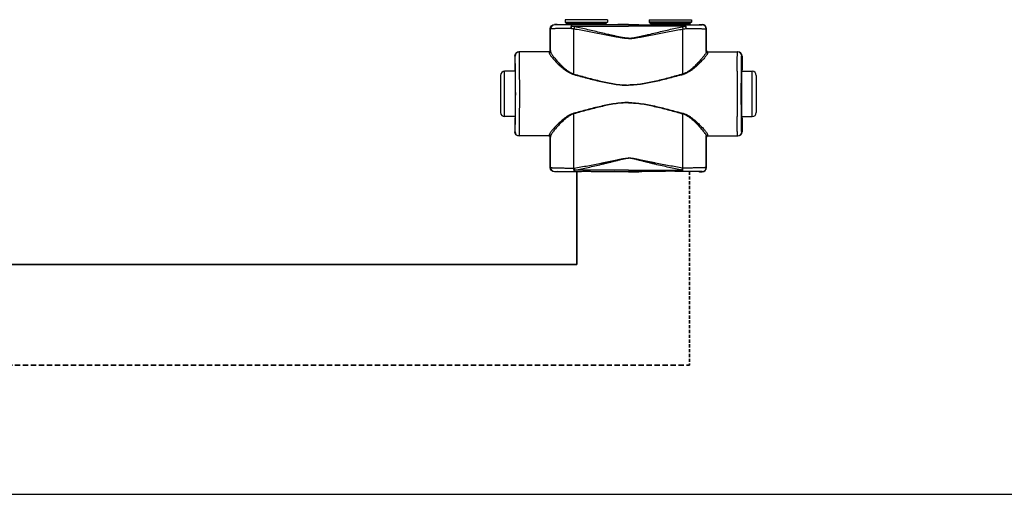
# Model space of a CAD drawing. Header units: millimetres. Extents: x 60394 to 199354, y 20895 to 166073.
# Tile 223 of 256: x 137991 to 138577, y 20895 to 21178. Entities that reach past the tile are written whole.
import ezdxf

# ---------------------------------------------------------------- set-up
doc = ezdxf.new("R2010")
doc.units = ezdxf.units.MM
doc.linetypes.add('VERDECKT', pattern=[9.525, 6.35, -3.175])
doc.layers.add('UT_SCHÉMA_PŘÍVOD', color=10, linetype='Continuous', lineweight=35)
doc.layers.add('UT_SCHÉMA_ZPÁTEČKA', color=172, linetype='VERDECKT', lineweight=35)

msp = doc.modelspace()

# ---------------------------------------------------------------- linework, layer by layer
at = {"color": 0, "linetype": 'Continuous'}
for p, q in [((138341.01, 21177.97), (138315.81, 21177.97)), ((138315.81, 21177.97), (138315.81, 21176.57)), ((138341.01, 21177.97), (138341.01, 21176.57)), ((138365.81, 21177.97), (138391.01, 21177.97)), ((138365.81, 21177.97), (138365.81, 21176.57)), ((138391.01, 21177.97), (138391.01, 21176.57)), ((138307.04, 21172.45), (138306.91, 21172.57)), ((138306.91, 21159.57), (138306.91, 21172.57)), ((138309.54, 21174.95), (138309.41, 21175.07)), ((138311.06, 21175.07), (138309.41, 21175.07)), ((138311.41, 21174.97), (138311.06, 21175.07)), ((138315.81, 21176.57), (138316.77, 21175.62)), ((138315.81, 21176.57), (138341.01, 21176.57)), ((138316.77, 21175.62), (138340.06, 21175.62)), ((138316.91, 21175.26), (138339.91, 21175.26)), ((138316.91, 21175.26), (138316.91, 21174.9)), ((138324.56, 21174.88), (138319.71, 21174.88)), ((138319.71, 21174.18), (138319.71, 21174.88)), ((138319.71, 21174.18), (138353.41, 21174.18)), ((138353.41, 21174.88), (138332.27, 21174.88)), ((138339.91, 21175.26), (138339.91, 21174.9)), ((138341.01, 21176.57), (138340.06, 21175.62)), ((138347.16, 21175.07), (138345.41, 21174.97)), ((138353.41, 21175.07), (138347.16, 21175.07)), ((138353.41, 21175.07), (138359.66, 21175.07)), ((138353.41, 21174.88), (138374.56, 21174.88)), ((138387.11, 21174.18), (138353.41, 21174.18)), ((138359.66, 21175.07), (138361.41, 21174.97)), ((138391.01, 21176.57), (138365.81, 21176.57)), ((138365.81, 21176.57), (138366.77, 21175.62)), ((138390.06, 21175.62), (138366.77, 21175.62)), ((138389.91, 21175.26), (138366.91, 21175.26)), ((138366.91, 21175.26), (138366.91, 21174.9)), ((138382.27, 21174.88), (138387.11, 21174.88)), ((138387.11, 21174.18), (138387.11, 21174.88)), ((138389.91, 21175.26), (138389.91, 21174.9)), ((138391.01, 21176.57), (138390.06, 21175.62)), ((138395.41, 21174.97), (138395.76, 21175.07)), ((138395.76, 21175.07), (138397.41, 21175.07)), ((138397.29, 21174.95), (138397.41, 21175.07)), ((138399.79, 21172.45), (138399.91, 21172.57)), ((138399.91, 21159.57), (138399.91, 21172.57)), ((138285.92, 21156.27), (138285.71, 21156.27)), ((138285.71, 21156.27), (138285.71, 21148.12)), ((138306.22, 21158.77), (138288.21, 21158.77)), ((138306.91, 21159.57), (138307.02, 21159.57)), ((138399.91, 21159.57), (138399.81, 21159.57)), ((138400.61, 21158.77), (138418.61, 21158.77)), ((138420.9, 21156.27), (138421.11, 21156.27)), ((138421.11, 21156.27), (138421.11, 21148.12)), ((138277.21, 21144.77), (138277.21, 21122.77)), ((138285.96, 21147.27), (138279.71, 21147.27)), ((138279.71, 21120.27), (138279.71, 21147.27)), ((138285.71, 21148.12), (138285.92, 21147.77)), ((138286.11, 21147.76), (138286.11, 21147.77)), ((138420.72, 21147.76), (138420.72, 21147.77)), ((138420.87, 21147.27), (138427.11, 21147.27)), ((138421.11, 21148.12), (138420.9, 21147.77)), ((138427.11, 21120.27), (138427.11, 21147.27)), ((138429.61, 21144.77), (138429.61, 21122.77)), ((138285.96, 21120.27), (138279.71, 21120.27)), ((138285.92, 21119.77), (138285.71, 21119.42)), ((138285.71, 21119.42), (138285.71, 21111.27)), ((138286.11, 21119.77), (138286.11, 21119.78)), ((138420.72, 21119.77), (138420.72, 21119.78)), ((138420.87, 21120.27), (138427.11, 21120.27)), ((138420.9, 21119.77), (138421.11, 21119.42)), ((138421.11, 21119.42), (138421.11, 21111.27)), ((138285.71, 21111.27), (138285.92, 21111.27)), ((138306.22, 21108.77), (138288.21, 21108.77)), ((138307.02, 21107.97), (138306.91, 21107.97)), ((138306.91, 21089.87), (138306.91, 21107.97)), ((138399.81, 21107.97), (138399.91, 21107.97)), ((138399.91, 21089.87), (138399.91, 21107.97)), ((138400.61, 21108.77), (138418.61, 21108.77)), ((138421.11, 21111.27), (138420.9, 21111.27)), ((138306.91, 21089.87), (138307.03, 21089.99)), ((138399.91, 21089.87), (138399.8, 21089.99)), ((138309.41, 21087.37), (138309.53, 21087.49)), ((138311.06, 21087.37), (138309.41, 21087.37)), ((138311.41, 21087.48), (138311.06, 21087.37)), ((138320.96, 21089.62), (138321.14, 21089.62)), ((138321.28, 21087.56), (138321.46, 21087.56)), ((138353.41, 21088.31), (138321.46, 21088.31)), ((138321.46, 21087.56), (138321.46, 21088.31)), ((138321.46, 21087.56), (138322.72, 21087.56)), ((138334.11, 21087.56), (138353.41, 21087.56)), ((138347.16, 21087.37), (138345.41, 21087.48)), ((138353.41, 21087.37), (138347.16, 21087.37)), ((138353.41, 21088.31), (138385.37, 21088.31)), ((138372.72, 21087.56), (138353.41, 21087.56)), ((138353.41, 21087.37), (138359.66, 21087.37)), ((138359.66, 21087.37), (138361.41, 21087.48)), ((138385.37, 21087.56), (138384.11, 21087.56)), ((138385.37, 21087.56), (138385.37, 21088.31)), ((138385.55, 21087.56), (138385.37, 21087.56)), ((138385.87, 21089.62), (138385.69, 21089.62)), ((138395.41, 21087.48), (138395.76, 21087.37)), ((138395.76, 21087.37), (138397.41, 21087.37)), ((138397.41, 21087.37), (138397.3, 21087.49))]:
    msp.add_line(p, q, dxfattribs=at)
msp.add_line((64740.61, 20895.36), (199354.39, 20895.36))
for centre, radius, start, end in [((138309.54, 21172.45), 2.5, 90.00246, 179.99754), ((138316.41, 21175.26), 0.5, 0, 45), ((138340.41, 21175.26), 0.5, 135, 180), ((138366.41, 21175.26), 0.5, 0, 45), ((138390.41, 21175.26), 0.5, 135, 180), ((138397.29, 21172.45), 2.5, 0.00246, 89.99754), ((138288.42, 21156.27), 2.5, 90.00225, 180.00111), ((138306.22, 21159.57), 0.8, 270.0036, 359.99724), ((138400.61, 21159.57), 0.8, 180.00276, 269.9964), ((138418.4, 21156.27), 2.5, 359.99889, 89.99775), ((138279.71, 21144.77), 2.5, 90, 180), ((135846.25, 21133.77), 2442.41, 359.68325, 0.31675), ((140860.57, 21133.77), 2442.41, 179.68325, 180.31675), ((138427.11, 21144.77), 2.5, 0, 90), ((138279.71, 21122.77), 2.5, 180, 270), ((138427.11, 21122.77), 2.5, 270, 0), ((138288.42, 21111.27), 2.5, 179.99889, 269.99775), ((138306.22, 21107.97), 0.8, 0.00276, 89.9964), ((138400.61, 21107.97), 0.8, 90.0036, 179.99724), ((138418.4, 21111.27), 2.5, 270.00225, 0.00111), ((138309.53, 21089.99), 2.5, 180.00246, 269.99754), ((138397.3, 21089.99), 2.5, 270.00246, 359.99754)]:
    msp.add_arc(centre, radius, start, end, dxfattribs=at)
at = {"color": 0, "linetype": 'Continuous', "extrusion": (0, 0, -1)}
for centre, major_axis, ratio, start_param, end_param in [((138309.41, 21172.57), (-1.77, 1.77), 0.999973, -0.785384, 0.785384), ((138328.41, 21174.97), (-17, 0), 0.005236, 4.941076, 6.283185), ((138328.41, 21174.97), (-17, 0), 0.005236, 3.141593, 4.483702), ((138288.21, 21156.27), (-2.5, 0), 0.999945, 0, 1.570796), ((138306.11, 21159.57), (-0.8, 0), 0.999986, -3.141593, -1.659157), ((138285.92, 21133.77), (0, 14), 0.010472, 0, 3.141593), ((138288.21, 21111.27), (-2.5, 0), 0.999945, -1.570796, 0), ((138306.11, 21107.97), (0.8, 0), 0.999986, -1.395381, 0), ((138309.41, 21089.87), (1.77, 1.77), 0.999973, -3.926977, -2.356208), ((138328.41, 21087.48), (-17, 0), 0.005236, 0, 1.229157), ((138328.41, 21087.48), (-17, 0), 0.005236, 1.912436, 3.141593)]:
    msp.add_ellipse(centre, major_axis=major_axis, ratio=ratio, start_param=start_param, end_param=end_param, dxfattribs=at)
at = {"color": 0, "linetype": 'Continuous'}
for centre, major_axis, ratio, start_param, end_param in [((138378.41, 21174.97), (17, 0), 0.005236, 3.141593, 4.483702), ((138378.41, 21174.97), (17, 0), 0.005236, 4.941076, 6.283185), ((138397.41, 21172.57), (1.77, 1.77), 0.999973, -0.785384, 0.785384), ((138400.71, 21159.57), (0.8, 0), 0.999986, -3.141593, -1.659157), ((138418.61, 21156.27), (2.5, 0), 0.999945, 0, 1.570796), ((138420.9, 21133.77), (0, 14), 0.010472, 0, 3.141593), ((138400.71, 21107.97), (-0.8, 0), 0.999986, -1.395381, 0), ((138418.61, 21111.27), (2.5, 0), 0.999945, -1.570796, 0), ((138378.41, 21087.48), (17, 0), 0.005236, 1.912436, 3.141593), ((138378.41, 21087.48), (17, 0), 0.005236, 0, 1.229157), ((138397.41, 21089.87), (-1.77, 1.77), 0.999973, -3.926977, -2.356208)]:
    msp.add_ellipse(centre, major_axis=major_axis, ratio=ratio, start_param=start_param, end_param=end_param, dxfattribs=at)
for points, knots in [([(138319.1, 21172.76), (138318.26, 21172.76), (138316.66, 21172.75), (138314.69, 21172.73), (138313.22, 21172.71), (138312.22, 21172.69), (138311.29, 21172.67), (138310.44, 21172.65), (138309.68, 21172.63), (138309.01, 21172.61), (138308.43, 21172.58), (138308.01, 21172.56), (138307.72, 21172.55), (138307.55, 21172.53), (138307.4, 21172.52), (138307.27, 21172.51), (138307.18, 21172.49), (138307.1, 21172.48), (138307.06, 21172.47), (138307.04, 21172.46), (138307.04, 21172.45)], [0, 0, 0, 0, 0.207034, 0.39928, 0.488214, 0.57154, 0.648707, 0.71921, 0.782588, 0.838437, 0.886403, 0.926186, 0.942933, 0.957549, 0.970012, 0.98031, 0.988432, 0.994377, 0.998178, 1, 1, 1, 1]), ([(138307.05, 21159.04), (138307.05, 21160.16), (138307.04, 21164.63), (138307.04, 21169.1), (138307.04, 21172.45)], [0, 0, 0, 0, 0.250733, 1, 1, 1, 1]), ([(138319.71, 21174.88), (138319.01, 21174.88), (138317.65, 21174.88), (138315.99, 21174.89), (138314.75, 21174.89), (138313.9, 21174.9), (138313.12, 21174.9), (138312.4, 21174.9), (138311.76, 21174.91), (138311.19, 21174.91), (138310.71, 21174.92), (138310.35, 21174.92), (138310.11, 21174.93), (138309.97, 21174.93), (138309.84, 21174.93), (138309.74, 21174.94), (138309.66, 21174.94), (138309.62, 21174.94), (138309.59, 21174.94), (138309.57, 21174.94), (138309.55, 21174.95), (138309.54, 21174.95), (138309.54, 21174.95), (138309.54, 21174.95)], [0, 0, 0, 0, 0.207653, 0.400343, 0.489423, 0.572844, 0.650059, 0.720565, 0.783909, 0.839692, 0.887568, 0.927242, 0.943927, 0.958477, 0.970869, 0.981088, 0.989117, 0.992306, 0.994945, 0.997032, 0.998568, 0.999554, 1, 1, 1, 1]), ([(138319.71, 21174.88), (138319.62, 21174.88), (138319.52, 21174.77), (138319.44, 21174.63), (138319.37, 21174.48), (138319.3, 21174.26), (138319.22, 21173.94), (138319.16, 21173.58), (138319.12, 21173.18), (138319.1, 21172.9), (138319.1, 21172.76)], [0, 0, 0, 0, 0.117156, 0.161001, 0.211236, 0.330442, 0.472834, 0.634922, 0.812344, 1, 1, 1, 1]), ([(138319.71, 21174.18), (138319.59, 21173.98), (138319.36, 21173.51), (138319.18, 21173.03), (138319.1, 21172.76)], [0, 0, 0, 0, 0.464895, 1, 1, 1, 1]), ([(138320.96, 21172.4), (138320.8, 21172.42), (138320.18, 21172.52), (138319.56, 21172.65), (138319.1, 21172.76)], [0, 0, 0, 0, 0.252579, 1, 1, 1, 1]), ([(138321.29, 21173.74), (138321.15, 21173.77), (138320.62, 21173.89), (138320.1, 21174.05), (138319.71, 21174.18)], [0, 0, 0, 0, 0.253704, 1, 1, 1, 1]), ([(138321.29, 21173.74), (138321.22, 21173.54), (138321.1, 21173.09), (138321.01, 21172.64), (138320.96, 21172.4)], [0, 0, 0, 0, 0.464569, 1, 1, 1, 1]), ([(138353.41, 21166.76), (138353.41, 21166.76), (138352.72, 21166.76), (138351.34, 21166.84), (138349.29, 21167.12), (138347.26, 21167.47), (138344.55, 21167.98), (138341.17, 21168.64), (138337.12, 21169.44), (138333.08, 21170.22), (138329.04, 21170.98), (138325, 21171.71), (138322.31, 21172.18), (138320.96, 21172.4)], [0.5000015, 0.5000015, 0.5000015, 0.5000015, 0.500002, 0.5313979, 0.5627848, 0.5941575, 0.6255147, 0.6881766, 0.7507583, 0.8132458, 0.8756245, 0.9378805, 1, 1, 1, 1]), ([(138320.98, 21145.63), (138320.98, 21147.87), (138320.97, 21156.79), (138320.97, 21165.72), (138320.96, 21172.4)], [0, 0, 0, 0, 0.250952, 1, 1, 1, 1]), ([(138353.41, 21166.94), (138353.41, 21166.94), (138353.07, 21166.94), (138352.38, 21166.97), (138351.01, 21167.1), (138349.31, 21167.38), (138347.28, 21167.81), (138345.27, 21168.26), (138343.26, 21168.74), (138340.59, 21169.37), (138337.26, 21170.17), (138333.26, 21171.12), (138329.27, 21172.03), (138325.28, 21172.91), (138322.62, 21173.47), (138321.29, 21173.74)], [0.499995, 0.499995, 0.499995, 0.499995, 0.4999958, 0.5157333, 0.5314718, 0.5629204, 0.5943483, 0.6257534, 0.6571339, 0.6884877, 0.7511054, 0.813586, 0.8759088, 0.9380534, 1, 1, 1, 1]), ([(138332.27, 21174.88), (138331.63, 21174.88), (138330.35, 21174.85), (138328.41, 21174.83), (138326.48, 21174.85), (138325.2, 21174.88), (138324.56, 21174.88)], [0, 0, 0, 0, 0.248355, 0.5, 0.751645, 1, 1, 1, 1]), ([(138353.41, 21166.94), (138353.41, 21166.94), (138353.76, 21166.94), (138354.45, 21166.97), (138355.82, 21167.1), (138357.52, 21167.38), (138359.54, 21167.81), (138361.56, 21168.26), (138363.57, 21168.74), (138366.24, 21169.37), (138369.57, 21170.17), (138373.57, 21171.12), (138377.56, 21172.03), (138381.55, 21172.91), (138384.21, 21173.47), (138385.54, 21173.74)], [0.499995, 0.499995, 0.499995, 0.499995, 0.4999958, 0.5157333, 0.5314718, 0.5629204, 0.5943483, 0.6257534, 0.6571339, 0.6884877, 0.7511054, 0.813586, 0.8759088, 0.9380534, 1, 1, 1, 1]), ([(138353.41, 21166.76), (138353.41, 21166.76), (138354.1, 21166.76), (138355.48, 21166.84), (138357.53, 21167.12), (138359.57, 21167.47), (138362.28, 21167.98), (138365.66, 21168.64), (138369.71, 21169.44), (138373.75, 21170.22), (138377.79, 21170.98), (138381.83, 21171.71), (138384.52, 21172.18), (138385.87, 21172.4)], [0.5000015, 0.5000015, 0.5000015, 0.5000015, 0.500002, 0.5313979, 0.5627848, 0.5941575, 0.6255147, 0.6881766, 0.7507583, 0.8132458, 0.8756245, 0.9378805, 1, 1, 1, 1]), ([(138374.56, 21174.88), (138375.2, 21174.88), (138376.48, 21174.85), (138378.41, 21174.83), (138380.35, 21174.85), (138381.63, 21174.88), (138382.27, 21174.88)], [0, 0, 0, 0, 0.248355, 0.5, 0.751645, 1, 1, 1, 1]), ([(138385.54, 21173.74), (138385.68, 21173.77), (138386.21, 21173.89), (138386.73, 21174.05), (138387.11, 21174.18)], [0, 0, 0, 0, 0.253704, 1, 1, 1, 1]), ([(138385.54, 21173.74), (138385.61, 21173.54), (138385.73, 21173.09), (138385.82, 21172.64), (138385.87, 21172.4)], [0, 0, 0, 0, 0.464569, 1, 1, 1, 1]), ([(138385.85, 21145.63), (138385.85, 21147.87), (138385.86, 21156.79), (138385.86, 21165.72), (138385.87, 21172.4)], [0, 0, 0, 0, 0.250952, 1, 1, 1, 1]), ([(138385.87, 21172.4), (138386.03, 21172.42), (138386.65, 21172.52), (138387.27, 21172.65), (138387.73, 21172.76)], [0, 0, 0, 0, 0.252579, 1, 1, 1, 1]), ([(138387.11, 21174.88), (138387.82, 21174.88), (138389.18, 21174.88), (138390.84, 21174.89), (138392.08, 21174.89), (138392.92, 21174.9), (138393.71, 21174.9), (138394.42, 21174.9), (138395.07, 21174.91), (138395.63, 21174.91), (138396.12, 21174.92), (138396.47, 21174.92), (138396.71, 21174.93), (138396.86, 21174.93), (138396.99, 21174.93), (138397.09, 21174.94), (138397.17, 21174.94), (138397.21, 21174.94), (138397.24, 21174.94), (138397.26, 21174.94), (138397.28, 21174.95), (138397.29, 21174.95), (138397.29, 21174.95), (138397.29, 21174.95)], [0, 0, 0, 0, 0.207653, 0.400343, 0.489423, 0.572844, 0.650059, 0.720565, 0.783909, 0.839692, 0.887568, 0.927242, 0.943927, 0.958477, 0.970869, 0.981088, 0.989117, 0.992306, 0.994945, 0.997032, 0.998568, 0.999554, 1, 1, 1, 1]), ([(138387.11, 21174.88), (138387.2, 21174.88), (138387.31, 21174.77), (138387.38, 21174.63), (138387.45, 21174.48), (138387.53, 21174.26), (138387.6, 21173.94), (138387.66, 21173.58), (138387.71, 21173.18), (138387.72, 21172.9), (138387.73, 21172.76)], [0, 0, 0, 0, 0.117156, 0.161001, 0.211236, 0.330442, 0.472834, 0.634922, 0.812344, 1, 1, 1, 1]), ([(138387.11, 21174.18), (138387.24, 21173.98), (138387.47, 21173.51), (138387.65, 21173.03), (138387.73, 21172.76)], [0, 0, 0, 0, 0.464895, 1, 1, 1, 1]), ([(138387.73, 21172.76), (138388.56, 21172.76), (138390.17, 21172.75), (138392.14, 21172.73), (138393.6, 21172.71), (138394.61, 21172.69), (138395.54, 21172.67), (138396.39, 21172.65), (138397.15, 21172.63), (138397.82, 21172.61), (138398.4, 21172.58), (138398.82, 21172.56), (138399.11, 21172.55), (138399.28, 21172.53), (138399.43, 21172.52), (138399.56, 21172.51), (138399.65, 21172.49), (138399.72, 21172.48), (138399.77, 21172.47), (138399.79, 21172.46), (138399.79, 21172.45)], [0, 0, 0, 0, 0.207034, 0.39928, 0.488214, 0.57154, 0.648707, 0.71921, 0.782588, 0.838437, 0.886403, 0.926186, 0.942933, 0.957549, 0.970012, 0.98031, 0.988432, 0.994377, 0.998178, 1, 1, 1, 1]), ([(138399.78, 21159.04), (138399.78, 21160.16), (138399.79, 21164.63), (138399.79, 21169.1), (138399.79, 21172.45)], [0, 0, 0, 0, 0.250733, 1, 1, 1, 1]), ([(138286.11, 21147.77), (138286.1, 21148.4), (138286.09, 21149.59), (138286.08, 21151.04), (138286.06, 21152.09), (138286.05, 21152.79), (138286.04, 21153.43), (138286.03, 21154.01), (138286.01, 21154.53), (138286, 21154.98), (138285.99, 21155.37), (138285.98, 21155.64), (138285.97, 21155.83), (138285.96, 21155.95), (138285.96, 21156.04), (138285.95, 21156.12), (138285.94, 21156.18), (138285.94, 21156.23), (138285.93, 21156.25), (138285.93, 21156.27), (138285.92, 21156.27)], [0, 0, 0, 0, 0.221931, 0.420259, 0.509783, 0.592499, 0.668149, 0.736495, 0.797321, 0.850436, 0.895675, 0.932895, 0.948462, 0.961984, 0.973451, 0.982856, 0.990196, 0.99547, 0.998697, 1, 1, 1, 1]), ([(138288.62, 21147.27), (138288.62, 21148.11), (138288.61, 21149.71), (138288.59, 21151.65), (138288.57, 21153.06), (138288.56, 21154.02), (138288.55, 21154.89), (138288.54, 21155.68), (138288.52, 21156.39), (138288.51, 21157), (138288.5, 21157.53), (138288.49, 21157.91), (138288.48, 21158.17), (138288.47, 21158.32), (138288.46, 21158.46), (138288.45, 21158.57), (138288.45, 21158.65), (138288.44, 21158.71), (138288.43, 21158.75), (138288.43, 21158.77), (138288.43, 21158.77), (138288.42, 21158.77)], [0, 0, 0, 0, 0.218984, 0.416191, 0.505653, 0.588551, 0.664564, 0.733396, 0.794781, 0.848478, 0.894279, 0.932006, 0.947796, 0.961515, 0.973152, 0.982695, 0.990138, 0.995479, 0.998726, 0.999584, 1, 1, 1, 1]), ([(138306.22, 21158.77), (138306.22, 21158.77), (138306.22, 21158.77), (138306.22, 21158.76), (138306.22, 21158.75), (138306.23, 21158.73), (138306.23, 21158.69), (138306.23, 21158.64), (138306.24, 21158.56), (138306.24, 21158.47), (138306.24, 21158.37), (138306.25, 21158.29), (138306.25, 21158.25)], [0, 0, 0, 0, 0.005122, 0.017304, 0.037118, 0.064661, 0.143035, 0.252499, 0.393016, 0.564526, 0.766907, 1, 1, 1, 1]), ([(138307.05, 21159.04), (138307.05, 21158.93), (138307, 21158.73), (138306.83, 21158.47), (138306.56, 21158.29), (138306.35, 21158.25), (138306.25, 21158.25)], [0, 0, 0, 0, 0.247572, 0.496581, 0.747591, 1, 1, 1, 1]), ([(138306.25, 21158.25), (138306.25, 21158.19), (138306.27, 21158.05), (138306.34, 21157.83), (138306.45, 21157.58), (138306.66, 21157.19), (138307.02, 21156.65), (138307.55, 21155.94), (138308.19, 21155.16), (138309.23, 21153.98), (138310.73, 21152.39), (138312.77, 21150.43), (138314.68, 21148.79), (138316.38, 21147.52), (138318.24, 21146.32), (138319.78, 21145.59), (138320.87, 21145.3)], [0, 0, 0, 0, 0.009694, 0.02127, 0.034861, 0.050494, 0.087694, 0.13227, 0.183417, 0.240322, 0.368483, 0.511765, 0.666448, 0.747227, 0.829948, 1, 1, 1, 1]), ([(138307.02, 21159.57), (138307.02, 21159.57), (138307.02, 21159.57), (138307.02, 21159.56), (138307.02, 21159.55), (138307.03, 21159.53), (138307.03, 21159.49), (138307.03, 21159.43), (138307.04, 21159.36), (138307.04, 21159.26), (138307.04, 21159.16), (138307.05, 21159.08), (138307.05, 21159.04)], [0, 0, 0, 0, 0.005057, 0.017214, 0.037015, 0.06455, 0.142921, 0.252392, 0.392925, 0.564459, 0.766871, 1, 1, 1, 1]), ([(138307.05, 21159.04), (138307.05, 21158.97), (138307.07, 21158.82), (138307.14, 21158.59), (138307.24, 21158.33), (138307.44, 21157.93), (138307.77, 21157.37), (138308.27, 21156.64), (138308.88, 21155.83), (138309.86, 21154.62), (138311.27, 21152.99), (138313.2, 21150.97), (138315.02, 21149.28), (138316.63, 21147.97), (138318.41, 21146.71), (138319.91, 21145.94), (138320.98, 21145.63)], [0, 0, 0, 0, 0.010286, 0.022433, 0.036551, 0.052653, 0.090607, 0.135698, 0.187142, 0.244158, 0.372094, 0.514728, 0.6685, 0.748767, 0.830965, 1, 1, 1, 1]), ([(138399.78, 21159.04), (138399.78, 21158.97), (138399.76, 21158.82), (138399.69, 21158.59), (138399.59, 21158.33), (138399.39, 21157.93), (138399.05, 21157.37), (138398.55, 21156.64), (138397.95, 21155.83), (138396.97, 21154.62), (138395.55, 21152.99), (138393.62, 21150.97), (138391.81, 21149.28), (138390.19, 21147.97), (138388.42, 21146.71), (138386.92, 21145.94), (138385.85, 21145.63)], [0, 0, 0, 0, 0.010286, 0.022433, 0.036551, 0.052653, 0.090607, 0.135698, 0.187142, 0.244158, 0.372094, 0.514728, 0.6685, 0.748767, 0.830965, 1, 1, 1, 1]), ([(138400.58, 21158.25), (138400.58, 21158.19), (138400.56, 21158.05), (138400.49, 21157.83), (138400.38, 21157.58), (138400.17, 21157.19), (138399.81, 21156.65), (138399.28, 21155.94), (138398.64, 21155.16), (138397.6, 21153.98), (138396.1, 21152.39), (138394.06, 21150.43), (138392.15, 21148.79), (138390.45, 21147.52), (138388.59, 21146.32), (138387.05, 21145.59), (138385.96, 21145.3)], [0, 0, 0, 0, 0.009694, 0.02127, 0.034861, 0.050494, 0.087694, 0.13227, 0.183417, 0.240322, 0.368483, 0.511765, 0.666448, 0.747227, 0.829948, 1, 1, 1, 1]), ([(138399.81, 21159.57), (138399.81, 21159.57), (138399.81, 21159.57), (138399.81, 21159.56), (138399.8, 21159.55), (138399.8, 21159.53), (138399.8, 21159.49), (138399.8, 21159.43), (138399.79, 21159.36), (138399.79, 21159.26), (138399.79, 21159.16), (138399.78, 21159.08), (138399.78, 21159.04)], [0, 0, 0, 0, 0.005057, 0.017214, 0.037015, 0.06455, 0.142921, 0.252392, 0.392925, 0.564459, 0.766871, 1, 1, 1, 1]), ([(138399.78, 21159.04), (138399.78, 21158.93), (138399.82, 21158.73), (138400, 21158.47), (138400.27, 21158.29), (138400.48, 21158.25), (138400.58, 21158.25)], [0, 0, 0, 0, 0.247572, 0.496581, 0.747591, 1, 1, 1, 1]), ([(138400.61, 21158.77), (138400.61, 21158.77), (138400.61, 21158.77), (138400.61, 21158.76), (138400.6, 21158.75), (138400.6, 21158.73), (138400.6, 21158.69), (138400.6, 21158.64), (138400.59, 21158.56), (138400.59, 21158.47), (138400.59, 21158.37), (138400.58, 21158.29), (138400.58, 21158.25)], [0, 0, 0, 0, 0.005122, 0.017304, 0.037118, 0.064661, 0.143035, 0.252499, 0.393016, 0.564526, 0.766907, 1, 1, 1, 1]), ([(138418.21, 21147.27), (138418.21, 21148.11), (138418.22, 21149.71), (138418.24, 21151.65), (138418.25, 21153.06), (138418.27, 21154.02), (138418.28, 21154.89), (138418.29, 21155.68), (138418.3, 21156.39), (138418.32, 21157), (138418.33, 21157.53), (138418.34, 21157.91), (138418.35, 21158.17), (138418.36, 21158.32), (138418.37, 21158.46), (138418.37, 21158.57), (138418.38, 21158.65), (138418.39, 21158.71), (138418.39, 21158.75), (138418.4, 21158.77), (138418.4, 21158.77), (138418.4, 21158.77)], [0, 0, 0, 0, 0.218984, 0.416191, 0.505653, 0.588551, 0.664564, 0.733396, 0.794781, 0.848478, 0.894279, 0.932006, 0.947796, 0.961515, 0.973152, 0.982695, 0.990138, 0.995479, 0.998726, 0.999584, 1, 1, 1, 1]), ([(138420.72, 21147.77), (138420.73, 21148.4), (138420.74, 21149.59), (138420.75, 21151.04), (138420.77, 21152.09), (138420.78, 21152.79), (138420.79, 21153.43), (138420.8, 21154.01), (138420.81, 21154.53), (138420.83, 21154.98), (138420.84, 21155.37), (138420.85, 21155.64), (138420.86, 21155.83), (138420.86, 21155.95), (138420.87, 21156.04), (138420.88, 21156.12), (138420.88, 21156.18), (138420.89, 21156.23), (138420.9, 21156.25), (138420.9, 21156.27), (138420.9, 21156.27)], [0, 0, 0, 0, 0.221931, 0.420259, 0.509783, 0.592499, 0.668149, 0.736495, 0.797321, 0.850436, 0.895675, 0.932895, 0.948462, 0.961984, 0.973451, 0.982856, 0.990196, 0.99547, 0.998697, 1, 1, 1, 1]), ([(138286.11, 21119.78), (138286.13, 21121.98), (138286.15, 21126.64), (138286.16, 21133.77), (138286.15, 21140.9), (138286.13, 21145.56), (138286.11, 21147.76)], [0, 0, 0, 0, 0.235226, 0.499987, 0.764754, 1, 1, 1, 1]), ([(138320.98, 21145.63), (138320.97, 21145.6), (138320.94, 21145.49), (138320.9, 21145.38), (138320.87, 21145.3)], [0, 0, 0, 0, 0.258378, 1, 1, 1, 1]), ([(138320.87, 21145.3), (138323.54, 21144.58), (138327.54, 21143.5), (138332.9, 21142.13), (138336.94, 21141.16), (138341, 21140.28), (138345.1, 21139.56), (138348.56, 21139.14), (138351.33, 21138.97), (138352.72, 21138.94), (138353.41, 21138.94), (138353.41, 21138.94)], [0, 0, 0, 0, 0.1245061, 0.1869228, 0.2494269, 0.3120016, 0.3746311, 0.4372993, 0.4686472, 0.4999998, 0.5, 0.5, 0.5, 0.5]), ([(138320.98, 21145.63), (138323.63, 21144.89), (138327.61, 21143.79), (138332.95, 21142.38), (138336.98, 21141.38), (138341.03, 21140.47), (138345.12, 21139.72), (138348.56, 21139.29), (138351.33, 21139.11), (138352.72, 21139.08), (138353.41, 21139.08), (138353.41, 21139.08)], [0, 0, 0, 0, 0.1244767, 0.1868883, 0.2493924, 0.3119715, 0.3746087, 0.437287, 0.4686409, 0.4999998, 0.5, 0.5, 0.5, 0.5]), ([(138385.85, 21145.63), (138383.2, 21144.89), (138379.21, 21143.79), (138373.88, 21142.38), (138369.85, 21141.38), (138365.8, 21140.47), (138361.71, 21139.72), (138358.26, 21139.29), (138355.5, 21139.11), (138354.11, 21139.08), (138353.41, 21139.08), (138353.41, 21139.08)], [0, 0, 0, 0, 0.1244767, 0.1868883, 0.2493924, 0.3119715, 0.3746087, 0.437287, 0.4686409, 0.4999998, 0.5, 0.5, 0.5, 0.5]), ([(138385.96, 21145.3), (138383.29, 21144.58), (138379.29, 21143.5), (138373.93, 21142.13), (138369.89, 21141.16), (138365.82, 21140.28), (138361.72, 21139.56), (138358.27, 21139.14), (138355.5, 21138.97), (138354.11, 21138.94), (138353.41, 21138.94), (138353.41, 21138.94)], [0, 0, 0, 0, 0.1245061, 0.1869228, 0.2494269, 0.3120016, 0.3746311, 0.4372993, 0.4686472, 0.4999998, 0.5, 0.5, 0.5, 0.5]), ([(138385.85, 21145.63), (138385.86, 21145.6), (138385.89, 21145.49), (138385.93, 21145.38), (138385.96, 21145.3)], [0, 0, 0, 0, 0.258378, 1, 1, 1, 1]), ([(138420.72, 21119.78), (138420.7, 21121.98), (138420.68, 21126.64), (138420.66, 21133.77), (138420.68, 21140.9), (138420.7, 21145.56), (138420.72, 21147.76)], [0, 0, 0, 0, 0.235226, 0.499987, 0.764754, 1, 1, 1, 1]), ([(138353.41, 21128.61), (138352.02, 21128.61), (138349.24, 21128.49), (138345.1, 21127.99), (138341, 21127.26), (138336.94, 21126.38), (138332.9, 21125.41), (138327.54, 21124.04), (138323.54, 21122.96), (138320.87, 21122.25)], [0.5, 0.5, 0.5, 0.5, 0.5626889, 0.6253582, 0.6879892, 0.7505657, 0.8130716, 0.8754902, 1, 1, 1, 1]), ([(138353.41, 21128.46), (138352.03, 21128.46), (138349.25, 21128.33), (138345.12, 21127.82), (138341.03, 21127.07), (138336.98, 21126.16), (138332.95, 21125.16), (138327.61, 21123.76), (138323.63, 21122.65), (138320.98, 21121.92)], [0.5, 0.5, 0.5, 0.5, 0.5627005, 0.6253799, 0.6880187, 0.7505997, 0.8131057, 0.8755193, 1, 1, 1, 1]), ([(138353.41, 21128.61), (138354.8, 21128.61), (138357.58, 21128.49), (138361.72, 21127.99), (138365.82, 21127.26), (138369.89, 21126.38), (138373.93, 21125.41), (138379.29, 21124.04), (138383.29, 21122.96), (138385.96, 21122.25)], [0.5, 0.5, 0.5, 0.5, 0.5626889, 0.6253582, 0.6879892, 0.7505657, 0.8130716, 0.8754902, 1, 1, 1, 1]), ([(138353.41, 21128.46), (138354.8, 21128.46), (138357.58, 21128.33), (138361.71, 21127.82), (138365.8, 21127.07), (138369.85, 21126.16), (138373.88, 21125.16), (138379.21, 21123.76), (138383.2, 21122.65), (138385.85, 21121.92)], [0.5, 0.5, 0.5, 0.5, 0.5627005, 0.6253799, 0.6880187, 0.7505997, 0.8131057, 0.8755193, 1, 1, 1, 1]), ([(138285.92, 21111.27), (138285.93, 21111.27), (138285.93, 21111.29), (138285.94, 21111.31), (138285.94, 21111.36), (138285.95, 21111.42), (138285.96, 21111.5), (138285.96, 21111.6), (138285.97, 21111.71), (138285.98, 21111.9), (138285.99, 21112.18), (138286, 21112.56), (138286.01, 21113.01), (138286.03, 21113.53), (138286.04, 21114.11), (138286.05, 21114.75), (138286.06, 21115.45), (138286.08, 21116.5), (138286.09, 21117.95), (138286.1, 21119.14), (138286.11, 21119.77)], [0, 0, 0, 0, 0.001303, 0.00453, 0.009804, 0.017144, 0.026549, 0.038016, 0.051538, 0.067105, 0.104325, 0.149564, 0.202679, 0.263505, 0.331851, 0.407501, 0.490217, 0.579741, 0.778069, 1, 1, 1, 1]), ([(138288.42, 21108.77), (138288.43, 21108.77), (138288.43, 21108.78), (138288.43, 21108.79), (138288.44, 21108.83), (138288.45, 21108.89), (138288.45, 21108.97), (138288.46, 21109.08), (138288.47, 21109.22), (138288.48, 21109.38), (138288.49, 21109.63), (138288.5, 21110.01), (138288.51, 21110.54), (138288.52, 21111.16), (138288.54, 21111.86), (138288.55, 21112.65), (138288.56, 21113.53), (138288.57, 21114.48), (138288.59, 21115.89), (138288.61, 21117.83), (138288.62, 21119.43), (138288.62, 21120.27)], [0, 0, 0, 0, 0.000416, 0.001274, 0.004521, 0.009862, 0.017305, 0.026849, 0.038485, 0.052204, 0.067994, 0.105721, 0.151522, 0.205219, 0.266604, 0.335437, 0.411449, 0.494347, 0.58381, 0.781016, 1, 1, 1, 1]), ([(138320.87, 21122.25), (138319.78, 21121.95), (138318.24, 21121.23), (138316.38, 21120.02), (138314.68, 21118.75), (138312.77, 21117.11), (138310.73, 21115.15), (138309.23, 21113.57), (138308.19, 21112.39), (138307.55, 21111.6), (138307.02, 21110.89), (138306.66, 21110.35), (138306.45, 21109.96), (138306.34, 21109.72), (138306.27, 21109.5), (138306.25, 21109.35), (138306.25, 21109.29)], [0, 0, 0, 0, 0.170052, 0.252774, 0.333553, 0.488235, 0.631517, 0.759678, 0.816583, 0.86773, 0.912306, 0.949506, 0.965139, 0.978731, 0.990306, 1, 1, 1, 1]), ([(138320.98, 21121.92), (138319.91, 21121.61), (138318.41, 21120.83), (138316.63, 21119.57), (138315.02, 21118.26), (138313.2, 21116.57), (138311.27, 21114.55), (138309.86, 21112.93), (138308.88, 21111.71), (138308.27, 21110.9), (138307.77, 21110.17), (138307.44, 21109.61), (138307.24, 21109.21), (138307.14, 21108.95), (138307.07, 21108.72), (138307.05, 21108.57), (138307.05, 21108.51)], [0, 0, 0, 0, 0.169036, 0.251233, 0.3315, 0.485272, 0.627906, 0.755842, 0.812858, 0.864302, 0.909393, 0.947347, 0.963449, 0.977567, 0.989714, 1, 1, 1, 1]), ([(138320.98, 21121.92), (138320.97, 21121.94), (138320.94, 21122.06), (138320.9, 21122.17), (138320.87, 21122.25)], [0, 0, 0, 0, 0.258378, 1, 1, 1, 1]), ([(138320.96, 21089.62), (138320.96, 21092.29), (138320.97, 21103.06), (138320.97, 21113.82), (138320.98, 21121.92)], [0, 0, 0, 0, 0.248459, 1, 1, 1, 1]), ([(138385.85, 21121.92), (138385.86, 21121.94), (138385.89, 21122.06), (138385.93, 21122.17), (138385.96, 21122.25)], [0, 0, 0, 0, 0.258378, 1, 1, 1, 1]), ([(138385.85, 21121.92), (138386.92, 21121.61), (138388.42, 21120.83), (138390.19, 21119.57), (138391.81, 21118.26), (138393.62, 21116.57), (138395.55, 21114.55), (138396.97, 21112.93), (138397.95, 21111.71), (138398.55, 21110.9), (138399.05, 21110.17), (138399.39, 21109.61), (138399.59, 21109.21), (138399.69, 21108.95), (138399.76, 21108.72), (138399.78, 21108.57), (138399.78, 21108.51)], [0, 0, 0, 0, 0.169036, 0.251233, 0.3315, 0.485272, 0.627906, 0.755842, 0.812858, 0.864302, 0.909393, 0.947347, 0.963449, 0.977567, 0.989714, 1, 1, 1, 1]), ([(138385.87, 21089.62), (138385.87, 21092.29), (138385.86, 21103.06), (138385.85, 21113.82), (138385.85, 21121.92)], [0, 0, 0, 0, 0.248459, 1, 1, 1, 1]), ([(138385.96, 21122.25), (138387.05, 21121.95), (138388.59, 21121.23), (138390.45, 21120.02), (138392.15, 21118.75), (138394.06, 21117.11), (138396.1, 21115.15), (138397.6, 21113.57), (138398.64, 21112.39), (138399.28, 21111.6), (138399.81, 21110.89), (138400.17, 21110.35), (138400.38, 21109.96), (138400.49, 21109.72), (138400.56, 21109.5), (138400.58, 21109.35), (138400.58, 21109.29)], [0, 0, 0, 0, 0.170052, 0.252774, 0.333553, 0.488235, 0.631517, 0.759678, 0.816583, 0.86773, 0.912306, 0.949506, 0.965139, 0.978731, 0.990306, 1, 1, 1, 1]), ([(138418.4, 21108.77), (138418.4, 21108.77), (138418.4, 21108.78), (138418.39, 21108.79), (138418.39, 21108.83), (138418.38, 21108.89), (138418.37, 21108.97), (138418.37, 21109.08), (138418.36, 21109.22), (138418.35, 21109.38), (138418.34, 21109.63), (138418.33, 21110.01), (138418.32, 21110.54), (138418.3, 21111.16), (138418.29, 21111.86), (138418.28, 21112.65), (138418.27, 21113.53), (138418.25, 21114.48), (138418.24, 21115.89), (138418.22, 21117.83), (138418.21, 21119.43), (138418.21, 21120.27)], [0, 0, 0, 0, 0.000416, 0.001274, 0.004521, 0.009862, 0.017305, 0.026849, 0.038485, 0.052204, 0.067994, 0.105721, 0.151522, 0.205219, 0.266604, 0.335437, 0.411449, 0.494347, 0.58381, 0.781016, 1, 1, 1, 1]), ([(138420.9, 21111.27), (138420.9, 21111.27), (138420.9, 21111.29), (138420.89, 21111.31), (138420.88, 21111.36), (138420.88, 21111.42), (138420.87, 21111.5), (138420.86, 21111.6), (138420.86, 21111.71), (138420.85, 21111.9), (138420.84, 21112.18), (138420.83, 21112.56), (138420.81, 21113.01), (138420.8, 21113.53), (138420.79, 21114.11), (138420.78, 21114.75), (138420.77, 21115.45), (138420.75, 21116.5), (138420.74, 21117.95), (138420.73, 21119.14), (138420.72, 21119.77)], [0, 0, 0, 0, 0.001303, 0.00453, 0.009804, 0.017144, 0.026549, 0.038016, 0.051538, 0.067105, 0.104325, 0.149564, 0.202679, 0.263505, 0.331851, 0.407501, 0.490217, 0.579741, 0.778069, 1, 1, 1, 1]), ([(138306.25, 21109.29), (138306.25, 21109.25), (138306.24, 21109.17), (138306.24, 21109.07), (138306.24, 21108.98), (138306.23, 21108.91), (138306.23, 21108.85), (138306.23, 21108.81), (138306.22, 21108.79), (138306.22, 21108.78), (138306.22, 21108.77), (138306.22, 21108.77), (138306.22, 21108.77)], [0, 0, 0, 0, 0.233093, 0.435474, 0.606984, 0.747501, 0.856965, 0.935339, 0.962882, 0.982696, 0.994878, 1, 1, 1, 1]), ([(138307.05, 21108.51), (138307.05, 21108.61), (138307, 21108.82), (138306.83, 21109.08), (138306.56, 21109.25), (138306.35, 21109.29), (138306.25, 21109.29)], [0, 0, 0, 0, 0.247572, 0.496581, 0.747591, 1, 1, 1, 1]), ([(138307.05, 21108.51), (138307.05, 21108.46), (138307.04, 21108.39), (138307.04, 21108.28), (138307.04, 21108.19), (138307.03, 21108.11), (138307.03, 21108.05), (138307.03, 21108.01), (138307.02, 21107.99), (138307.02, 21107.98), (138307.02, 21107.97), (138307.02, 21107.97), (138307.02, 21107.97)], [0, 0, 0, 0, 0.23313, 0.435541, 0.607074, 0.747608, 0.857079, 0.93545, 0.962985, 0.982786, 0.994943, 1, 1, 1, 1]), ([(138307.03, 21089.99), (138307.03, 21091.52), (138307.04, 21097.7), (138307.04, 21103.87), (138307.05, 21108.51)], [0, 0, 0, 0, 0.248801, 1, 1, 1, 1]), ([(138399.78, 21108.51), (138399.78, 21108.61), (138399.82, 21108.82), (138400, 21109.08), (138400.27, 21109.25), (138400.48, 21109.29), (138400.58, 21109.29)], [0, 0, 0, 0, 0.247572, 0.496581, 0.747591, 1, 1, 1, 1]), ([(138399.8, 21089.99), (138399.8, 21091.52), (138399.79, 21097.7), (138399.78, 21103.87), (138399.78, 21108.51)], [0, 0, 0, 0, 0.248801, 1, 1, 1, 1]), ([(138399.78, 21108.51), (138399.78, 21108.46), (138399.79, 21108.39), (138399.79, 21108.28), (138399.79, 21108.19), (138399.8, 21108.11), (138399.8, 21108.05), (138399.8, 21108.01), (138399.8, 21107.99), (138399.81, 21107.98), (138399.81, 21107.97), (138399.81, 21107.97), (138399.81, 21107.97)], [0, 0, 0, 0, 0.23313, 0.435541, 0.607074, 0.747608, 0.857079, 0.93545, 0.962985, 0.982786, 0.994943, 1, 1, 1, 1]), ([(138400.58, 21109.29), (138400.58, 21109.25), (138400.59, 21109.17), (138400.59, 21109.07), (138400.59, 21108.98), (138400.6, 21108.91), (138400.6, 21108.85), (138400.6, 21108.81), (138400.6, 21108.79), (138400.61, 21108.78), (138400.61, 21108.77), (138400.61, 21108.77), (138400.61, 21108.77)], [0, 0, 0, 0, 0.233093, 0.435474, 0.606984, 0.747501, 0.856965, 0.935339, 0.962882, 0.982696, 0.994878, 1, 1, 1, 1]), ([(138307.03, 21089.99), (138307.03, 21089.98), (138307.06, 21089.96), (138307.11, 21089.95), (138307.2, 21089.93), (138307.31, 21089.92), (138307.46, 21089.9), (138307.63, 21089.88), (138307.84, 21089.87), (138308.18, 21089.84), (138308.67, 21089.82), (138309.35, 21089.79), (138310.14, 21089.76), (138311.04, 21089.74), (138312.03, 21089.71), (138313.11, 21089.69), (138314.27, 21089.67), (138315.96, 21089.65), (138318.19, 21089.63), (138320.02, 21089.62), (138320.96, 21089.62)], [0, 0, 0, 0, 0.001901, 0.0058, 0.011886, 0.020197, 0.030732, 0.043479, 0.058422, 0.075536, 0.116153, 0.165047, 0.22186, 0.286169, 0.35749, 0.43527, 0.518903, 0.607727, 0.798032, 1, 1, 1, 1]), ([(138321.14, 21089.62), (138322.48, 21089.84), (138325.16, 21090.3), (138329.19, 21091.02), (138333.21, 21091.78), (138336.57, 21092.44), (138339.25, 21092.98), (138341.27, 21093.39), (138343.28, 21093.8), (138345.3, 21094.22), (138347.32, 21094.63), (138349, 21094.98), (138350.35, 21095.24), (138351.7, 21095.48), (138352.73, 21095.63), (138353.41, 21095.63)], [0, 0, 0, 0, 0.0621172, 0.1243716, 0.1867502, 0.2492392, 0.2805207, 0.3118245, 0.3431487, 0.3744915, 0.4058513, 0.4372266, 0.4529199, 0.4686172, 0.5, 0.5, 0.5, 0.5]), ([(138321.46, 21088.31), (138322.79, 21088.58), (138325.44, 21089.13), (138329.42, 21090), (138333.4, 21090.92), (138336.72, 21091.71), (138339.38, 21092.35), (138341.37, 21092.85), (138343.36, 21093.34), (138345.36, 21093.85), (138347.36, 21094.35), (138349.02, 21094.76), (138350.36, 21095.08), (138351.7, 21095.37), (138352.73, 21095.55), (138353.41, 21095.55)], [0, 0, 0, 0, 0.0619437, 0.1240868, 0.1864104, 0.2488944, 0.2801902, 0.3115184, 0.3428764, 0.3742614, 0.4056711, 0.4371032, 0.4528275, 0.4685577, 0.5, 0.5, 0.5, 0.5]), ([(138385.69, 21089.62), (138384.35, 21089.84), (138381.67, 21090.3), (138377.64, 21091.02), (138373.62, 21091.78), (138370.26, 21092.44), (138367.58, 21092.98), (138365.56, 21093.39), (138363.55, 21093.8), (138361.53, 21094.22), (138359.51, 21094.63), (138357.83, 21094.98), (138356.48, 21095.24), (138355.13, 21095.48), (138354.1, 21095.63), (138353.41, 21095.63)], [0, 0, 0, 0, 0.0621172, 0.1243716, 0.1867502, 0.2492392, 0.2805207, 0.3118245, 0.3431487, 0.3744915, 0.4058513, 0.4372266, 0.4529199, 0.4686172, 0.5, 0.5, 0.5, 0.5]), ([(138385.37, 21088.31), (138384.04, 21088.58), (138381.39, 21089.13), (138377.41, 21090), (138373.43, 21090.92), (138370.11, 21091.71), (138367.45, 21092.35), (138365.46, 21092.85), (138363.46, 21093.34), (138361.47, 21093.85), (138359.47, 21094.35), (138357.81, 21094.76), (138356.47, 21095.08), (138355.13, 21095.37), (138354.1, 21095.55), (138353.41, 21095.55)], [0, 0, 0, 0, 0.0619437, 0.1240868, 0.1864104, 0.2488944, 0.2801902, 0.3115184, 0.3428764, 0.3742614, 0.4056711, 0.4371032, 0.4528275, 0.4685577, 0.5, 0.5, 0.5, 0.5]), ([(138399.8, 21089.99), (138399.79, 21089.98), (138399.77, 21089.96), (138399.72, 21089.95), (138399.63, 21089.93), (138399.52, 21089.92), (138399.37, 21089.9), (138399.19, 21089.88), (138398.99, 21089.87), (138398.65, 21089.84), (138398.16, 21089.82), (138397.48, 21089.79), (138396.69, 21089.76), (138395.79, 21089.74), (138394.8, 21089.71), (138393.72, 21089.69), (138392.56, 21089.67), (138390.87, 21089.65), (138388.63, 21089.63), (138386.81, 21089.62), (138385.87, 21089.62)], [0, 0, 0, 0, 0.001901, 0.0058, 0.011886, 0.020197, 0.030732, 0.043479, 0.058422, 0.075536, 0.116153, 0.165047, 0.22186, 0.286169, 0.35749, 0.43527, 0.518903, 0.607727, 0.798032, 1, 1, 1, 1]), ([(138309.53, 21087.49), (138309.53, 21087.49), (138309.54, 21087.49), (138309.55, 21087.49), (138309.57, 21087.49), (138309.59, 21087.5), (138309.63, 21087.5), (138309.68, 21087.5), (138309.77, 21087.5), (138309.89, 21087.5), (138310.04, 21087.51), (138310.21, 21087.51), (138310.41, 21087.51), (138310.64, 21087.52), (138310.99, 21087.52), (138311.48, 21087.53), (138312.15, 21087.53), (138312.9, 21087.54), (138313.74, 21087.54), (138314.65, 21087.54), (138315.63, 21087.55), (138317.05, 21087.55), (138318.95, 21087.56), (138320.49, 21087.56), (138321.28, 21087.56)], [0, 0, 0, 0, 0.000442, 0.001439, 0.003, 0.005125, 0.007814, 0.011067, 0.019262, 0.029696, 0.04235, 0.057205, 0.074237, 0.093413, 0.114703, 0.163471, 0.220191, 0.284451, 0.355774, 0.433617, 0.517377, 0.606395, 0.797271, 1, 1, 1, 1]), ([(138321.28, 21087.56), (138321.26, 21087.56), (138321.22, 21087.6), (138321.19, 21087.65), (138321.17, 21087.72), (138321.14, 21087.8), (138321.1, 21087.95), (138321.04, 21088.28), (138320.99, 21088.86), (138320.96, 21089.35), (138320.96, 21089.62)], [0, 0, 0, 0, 0.03281, 0.058939, 0.09263, 0.134005, 0.182986, 0.302653, 0.616803, 1, 1, 1, 1]), ([(138321.46, 21087.56), (138321.44, 21087.56), (138321.4, 21087.6), (138321.37, 21087.65), (138321.34, 21087.72), (138321.32, 21087.8), (138321.28, 21087.95), (138321.22, 21088.28), (138321.16, 21088.86), (138321.14, 21089.35), (138321.14, 21089.62)], [0, 0, 0, 0, 0.032697, 0.058797, 0.092469, 0.133835, 0.182813, 0.302491, 0.616704, 1, 1, 1, 1]), ([(138321.46, 21088.31), (138321.39, 21088.51), (138321.28, 21088.94), (138321.18, 21089.38), (138321.14, 21089.62)], [0, 0, 0, 0, 0.463333, 1, 1, 1, 1]), ([(138322.72, 21087.56), (138323.18, 21087.56), (138324.12, 21087.59), (138325.53, 21087.68), (138326.97, 21087.75), (138328.41, 21087.78), (138329.86, 21087.75), (138331.3, 21087.68), (138332.71, 21087.59), (138333.65, 21087.56), (138334.11, 21087.56)], [0, 0, 0, 0, 0.12176, 0.246313, 0.372689, 0.5, 0.627311, 0.753687, 0.87824, 1, 1, 1, 1]), ([(138384.11, 21087.56), (138383.65, 21087.56), (138382.71, 21087.59), (138381.3, 21087.68), (138379.86, 21087.75), (138378.41, 21087.78), (138376.97, 21087.75), (138375.53, 21087.68), (138374.12, 21087.59), (138373.18, 21087.56), (138372.72, 21087.56)], [0, 0, 0, 0, 0.12176, 0.246313, 0.372689, 0.5, 0.627311, 0.753687, 0.87824, 1, 1, 1, 1]), ([(138385.37, 21087.56), (138385.39, 21087.56), (138385.43, 21087.6), (138385.46, 21087.65), (138385.48, 21087.72), (138385.51, 21087.8), (138385.55, 21087.95), (138385.61, 21088.28), (138385.66, 21088.86), (138385.69, 21089.35), (138385.69, 21089.62)], [0, 0, 0, 0, 0.032697, 0.058797, 0.092469, 0.133835, 0.182813, 0.302491, 0.616704, 1, 1, 1, 1]), ([(138385.37, 21088.31), (138385.43, 21088.51), (138385.55, 21088.94), (138385.65, 21089.38), (138385.69, 21089.62)], [0, 0, 0, 0, 0.463333, 1, 1, 1, 1]), ([(138385.55, 21087.56), (138385.57, 21087.56), (138385.6, 21087.6), (138385.64, 21087.65), (138385.66, 21087.72), (138385.69, 21087.8), (138385.72, 21087.95), (138385.78, 21088.28), (138385.84, 21088.86), (138385.87, 21089.35), (138385.87, 21089.62)], [0, 0, 0, 0, 0.03281, 0.058939, 0.09263, 0.134005, 0.182986, 0.302653, 0.616803, 1, 1, 1, 1]), ([(138397.3, 21087.49), (138397.3, 21087.49), (138397.29, 21087.49), (138397.28, 21087.49), (138397.26, 21087.49), (138397.23, 21087.5), (138397.2, 21087.5), (138397.15, 21087.5), (138397.06, 21087.5), (138396.94, 21087.5), (138396.79, 21087.51), (138396.62, 21087.51), (138396.42, 21087.51), (138396.19, 21087.52), (138395.84, 21087.52), (138395.35, 21087.53), (138394.68, 21087.53), (138393.93, 21087.54), (138393.09, 21087.54), (138392.18, 21087.54), (138391.2, 21087.55), (138389.77, 21087.55), (138387.88, 21087.56), (138386.34, 21087.56), (138385.55, 21087.56)], [0, 0, 0, 0, 0.000442, 0.001439, 0.003, 0.005125, 0.007814, 0.011067, 0.019262, 0.029696, 0.04235, 0.057205, 0.074237, 0.093413, 0.114703, 0.163471, 0.220191, 0.284451, 0.355774, 0.433617, 0.517377, 0.606395, 0.797271, 1, 1, 1, 1])]:
    msp.add_open_spline(points, degree=3, knots=knots, dxfattribs=at)
at = {"layer": 'UT_SCHÉMA_PŘÍVOD'}
for p in [(138322.72, 21087.56), (132395.91, 21032.25)]:
    msp.add_line(p, (138322.72, 21032.25), dxfattribs=at)
at = {"layer": 'UT_SCHÉMA_ZPÁTEČKA', "ltscale": 0.3}
msp.add_line((138389.76, 21087.54), (138389.76, 20972.34), dxfattribs=at)
at = {"layer": 'UT_SCHÉMA_ZPÁTEČKA', "ltscale": 0.5}
msp.add_line((132320.67, 20972.34), (138389.76, 20972.34), dxfattribs=at)

doc.saveas('drawing.dxf')
